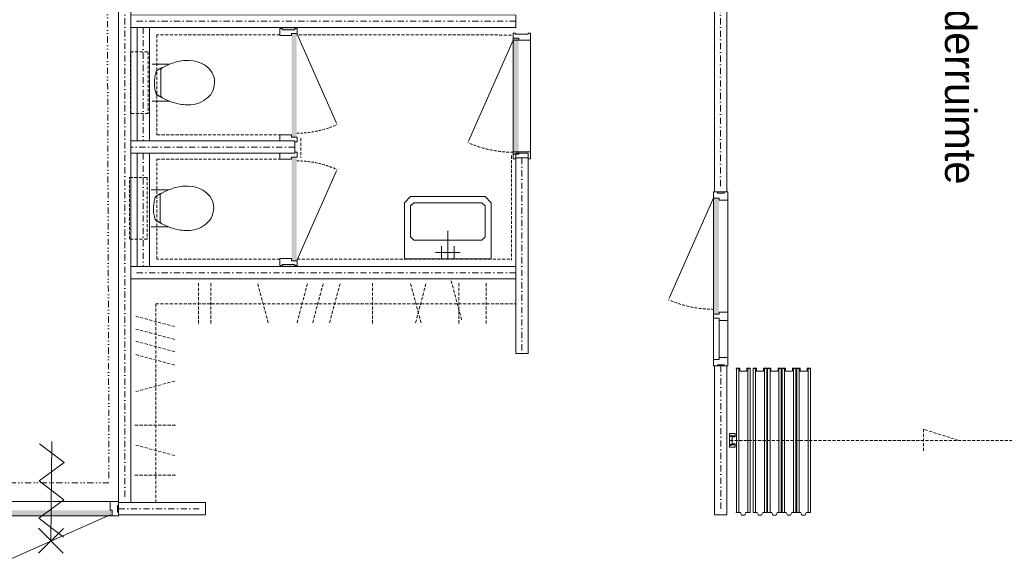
# Model space of a CAD drawing. Extents: x 0 to 84100, y 0 to 59400.
# Tile 5 of 15: x 44946 to 52875, y 16809 to 21162. Entities that reach past the tile are written whole.
import ezdxf

# ---------------------------------------------------------------- set-up
doc = ezdxf.new("R2010")
doc.units = 0
doc.header["$LTSCALE"] = 100
for name, pattern in [('DASHDOT', [1, 0.5, -0.25, 0, -0.25]), ('DIVIDE', [1.25, 0.5, -0.25, 0, -0.25, 0, -0.25]), ('HIDDEN', [0.375, 0.25, -0.125])]:
    doc.linetypes.add(name, pattern=pattern)
doc.layers.add('AL$1A---_ALGEMEEN', color=8, linetype='CONTINUOUS')
doc.layers.add('AL22----', color=7, linetype='CONTINUOUS')
doc.styles.add('BURO-025', font='burofont.shx', dxfattribs={"height": 250})

# ---------------------------------------------------------------- blocks, each defined once
blk = doc.blocks.new('12STPS')
at = {"layer": 'AL$1A---_ALGEMEEN', "color": 0, "linetype": 'Continuous', "lineweight": 0}
for p, q in [((-500.1, 500.6), (495.6, 499.4)), ((-500, -499.7), (495.5, -499.8))]:
    blk.add_line(p, q, dxfattribs=at)
blk = doc.blocks.new('12004S')
at = {"layer": 'AL$1A---_ALGEMEEN', "color": 0, "linetype": 'Continuous', "lineweight": 0}
blk.add_line((0, 0), (902.2, 400), dxfattribs=at)
at = {"layer": 'AL$1A---_ALGEMEEN', "color": 0, "linetype": 'HIDDEN', "lineweight": 0}
blk.add_arc((2.2, 0), 1000, 0, 23.96249, dxfattribs=at)
blk = doc.blocks.new('172001')
at = {"layer": 'AL$1A---_ALGEMEEN', "color": 0, "linetype": 'Continuous', "lineweight": 0}
for p, q in [((-50, 0), (-50, -100)), ((0, 0), (0, -225)), ((50, 0), (50, -100)), ((-100, -50), (100, -50))]:
    blk.add_line(p, q, dxfattribs=at)
for points in [[(-350, -450), (-300, -500), (300, -500), (350, -450), (350, 0), (-350, 0)], [(-275, -450), (275, -450), (300, -425), (300, -175), (275, -150), (-275, -150), (-300, -175), (-300, -425)]]:
    blk.add_lwpolyline(points, close=True, dxfattribs=at)
blk = doc.blocks.new('*O54')
at = {"layer": 'AL$1A---_ALGEMEEN', "color": 0, "linetype": 'Continuous', "lineweight": 0}
for p, q in [((635, 57), (-635, 57)), ((652, -57), (-652, -57)), ((-334, -12), (-633, -12))]:
    blk.add_line(p, q, dxfattribs=at)
for points in [[(-700, 57), (-635, 57), (-633, 55), (-633, -12), (-650, -12), (-650, -40), (-650, -55), (-652, -57), (-700, -57), (-700, -27), (-691, -27), (-691, 27), (-700, 27)], [(-332, 57), (-269, 57), (-267, 55), (-267, -12), (-284, -12), (-284, -40), (-284, -55), (-286, -57), (-315, -57), (-317, -55), (-317, -12), (-334, -12), (-334, 55)], [(700, 57), (635, 57), (633, 55), (633, -12), (650, -12), (650, -40), (650, -55), (652, -57), (700, -57), (700, -27), (691, -27), (691, 27), (700, 27)]]:
    blk.add_lwpolyline(points, close=True, dxfattribs=at)
blk.add_solid([(-282, -14), (-282, -54), (648, -14), (648, -54)], dxfattribs=at)
blk = doc.blocks.new('*O57')
at = {"layer": 'AL$1A---_ALGEMEEN', "color": 0, "linetype": 'Continuous', "lineweight": 0}
for points in [[(-0.3, 36), (-22.3, 36), (-22.3, -36), (-0.3, -36), (-0.3, -3), (-4.3, -3), (-4.3, 3), (-0.3, 3)], [(24.7, 55), (-20.3, 55), (-20.3, 36), (24.7, 36)], [(-8.9, 30.3), (-11.9, 30.3), (-11.9, 40.3), (-8.9, 40.3)], [(24.7, -36), (-20.3, -36), (-20.3, -55), (24.7, -55)], [(-8.9, -30.3), (-11.9, -30.3), (-11.9, -40.3), (-8.9, -40.3)]]:
    blk.add_lwpolyline(points, close=True, dxfattribs=at)
for points in [[(25.1, 33.2), (25.1, 28.4), (1.2, 28.4), (1.2, -0.2)], [(25.1, -33.2), (25.1, -28.4), (1.2, -28.4), (1.2, 0.2)], [(22.8, 55.6), (25.4, 55.6), (25.4, 46.1), (23, 46.1), (25.4, 46.1), (25.4, 33.7), (23.3, 33.7), (23.3, 30.6)], [(22.8, -55.6), (25.4, -55.6), (25.4, -46.1), (23, -46.1), (25.4, -46.1), (25.4, -33.7), (23.3, -33.7), (23.3, -30.6)]]:
    blk.add_lwpolyline(points, dxfattribs=at)
for points in [[(-22.3, 26), (-25.3, 26), (-22.3, 34), (-25.3, 34)], [(-22.3, -34), (-25.3, -34), (-22.3, -26), (-25.3, -26)]]:
    blk.add_solid(points, dxfattribs=at)
blk = doc.blocks.new('*O60')
at = {"layer": 'AL$1A---_ALGEMEEN', "color": 0, "linetype": 'Continuous', "lineweight": 0}
for points in [[(-55.6, 9.5), (-55.6, 12.1), (-46.1, 12.1), (-46.1, 9.7), (-46.1, 12.1), (-33.7, 12.1), (-33.7, 10), (-30.6, 10)], [(-33.2, 11.8), (-28.4, 11.8), (-28.4, -12.1), (0.2, -12.1)], [(33.2, 11.8), (28.4, 11.8), (28.4, -12.1), (-0.2, -12.1)], [(55.6, 9.5), (55.6, 12.1), (46.1, 12.1), (46.1, 9.7), (46.1, 12.1), (33.7, 12.1), (33.7, 10), (30.6, 10)]]:
    blk.add_lwpolyline(points, dxfattribs=at)
blk = doc.blocks.new('*O61')
at = {"layer": 'AL$1A---_ALGEMEEN', "color": 0, "linetype": 'Continuous', "lineweight": 0}
for points in [[(-55.6, 12.4), (-55.6, 9.8), (-46.1, 9.8), (-46.1, 12.2), (-46.1, 9.8), (-33.7, 9.8), (-33.7, 11.9), (-30.6, 11.9)], [(-33.2, 10.1), (-22.7, 10.1), (-12.8, -12.4), (-0.2, -12.4)], [(32.8, 10.1), (22.3, 10.1), (12.4, -12.4), (-0.2, -12.4)], [(55.6, 12.4), (55.6, 9.8), (46.1, 9.8), (46.1, 12.2), (46.1, 9.8), (33.7, 9.8), (33.7, 11.9), (30.6, 11.9)]]:
    blk.add_lwpolyline(points, dxfattribs=at)
blk = doc.blocks.new('*O59')
at = {"layer": 'AL$1A---_ALGEMEEN', "color": 0, "linetype": 'Continuous', "lineweight": 0}
for points in [[(-55, -568.9), (-36, -568.9), (-36, 591.1), (-55, 591.1)], [(55, -568.9), (36, -568.9), (36, 591.1), (55, 591.1)]]:
    blk.add_lwpolyline(points, close=True, dxfattribs=at)
for name, p in [('*O60', (0, 579.7)), ('*O61', (0, -579.4))]:
    blk.add_blockref(name, p, dxfattribs=at)
blk = doc.blocks.new('*O63')
at = {"layer": 'AL$1A---_ALGEMEEN', "color": 0, "linetype": 'Continuous', "lineweight": 0}
for points in [[(-55.6, 9.5), (-55.6, 12.1), (-46.1, 12.1), (-46.1, 9.7), (-46.1, 12.1), (-33.7, 12.1), (-33.7, 10), (-30.6, 10)], [(-33.2, 11.8), (-28.4, 11.8), (-28.4, -12.1), (0.2, -12.1)], [(33.2, 11.8), (28.4, 11.8), (28.4, -12.1), (-0.2, -12.1)], [(55.6, 9.5), (55.6, 12.1), (46.1, 12.1), (46.1, 9.7), (46.1, 12.1), (33.7, 12.1), (33.7, 10), (30.6, 10)]]:
    blk.add_lwpolyline(points, dxfattribs=at)
blk = doc.blocks.new('*O64')
at = {"layer": 'AL$1A---_ALGEMEEN', "color": 0, "linetype": 'Continuous', "lineweight": 0}
for points in [[(-55.6, 12.4), (-55.6, 9.8), (-46.1, 9.8), (-46.1, 12.2), (-46.1, 9.8), (-33.7, 9.8), (-33.7, 11.9), (-30.6, 11.9)], [(-33.2, 10.1), (-22.7, 10.1), (-12.8, -12.4), (-0.2, -12.4)], [(32.8, 10.1), (22.3, 10.1), (12.4, -12.4), (-0.2, -12.4)], [(55.6, 12.4), (55.6, 9.8), (46.1, 9.8), (46.1, 12.2), (46.1, 9.8), (33.7, 9.8), (33.7, 11.9), (30.6, 11.9)]]:
    blk.add_lwpolyline(points, dxfattribs=at)
blk = doc.blocks.new('*O62')
at = {"layer": 'AL$1A---_ALGEMEEN', "color": 0, "linetype": 'Continuous', "lineweight": 0}
for points in [[(-55, -568.9), (-36, -568.9), (-36, 591.1), (-55, 591.1)], [(55, -568.9), (36, -568.9), (36, 591.1), (55, 591.1)]]:
    blk.add_lwpolyline(points, close=True, dxfattribs=at)
for name, p in [('*O63', (0, 579.7)), ('*O64', (0, -579.4))]:
    blk.add_blockref(name, p, dxfattribs=at)
blk = doc.blocks.new('*O66')
at = {"layer": 'AL$1A---_ALGEMEEN', "color": 0, "linetype": 'Continuous', "lineweight": 0}
for points in [[(-55.6, 9.5), (-55.6, 12.1), (-46.1, 12.1), (-46.1, 9.7), (-46.1, 12.1), (-33.7, 12.1), (-33.7, 10), (-30.6, 10)], [(-33.2, 11.8), (-28.4, 11.8), (-28.4, -12.1), (0.2, -12.1)], [(33.2, 11.8), (28.4, 11.8), (28.4, -12.1), (-0.2, -12.1)], [(55.6, 9.5), (55.6, 12.1), (46.1, 12.1), (46.1, 9.7), (46.1, 12.1), (33.7, 12.1), (33.7, 10), (30.6, 10)]]:
    blk.add_lwpolyline(points, dxfattribs=at)
blk = doc.blocks.new('*O67')
at = {"layer": 'AL$1A---_ALGEMEEN', "color": 0, "linetype": 'Continuous', "lineweight": 0}
for points in [[(-55.6, 12.4), (-55.6, 9.8), (-46.1, 9.8), (-46.1, 12.2), (-46.1, 9.8), (-33.7, 9.8), (-33.7, 11.9), (-30.6, 11.9)], [(-33.2, 10.1), (-22.7, 10.1), (-12.8, -12.4), (-0.2, -12.4)], [(32.8, 10.1), (22.3, 10.1), (12.4, -12.4), (-0.2, -12.4)], [(55.6, 12.4), (55.6, 9.8), (46.1, 9.8), (46.1, 12.2), (46.1, 9.8), (33.7, 9.8), (33.7, 11.9), (30.6, 11.9)]]:
    blk.add_lwpolyline(points, dxfattribs=at)
blk = doc.blocks.new('*O65')
at = {"layer": 'AL$1A---_ALGEMEEN', "color": 0, "linetype": 'Continuous', "lineweight": 0}
for points in [[(-55, -568.9), (-36, -568.9), (-36, 591.1), (-55, 591.1)], [(55, -568.9), (36, -568.9), (36, 591.1), (55, 591.1)]]:
    blk.add_lwpolyline(points, close=True, dxfattribs=at)
for name, p in [('*O66', (0, 579.7)), ('*O67', (0, -579.4))]:
    blk.add_blockref(name, p, dxfattribs=at)
blk = doc.blocks.new('*O69')
at = {"layer": 'AL$1A---_ALGEMEEN', "color": 0, "linetype": 'Continuous', "lineweight": 0}
for points in [[(-55.6, 9.5), (-55.6, 12.1), (-46.1, 12.1), (-46.1, 9.7), (-46.1, 12.1), (-33.7, 12.1), (-33.7, 10), (-30.6, 10)], [(-33.2, 11.8), (-28.4, 11.8), (-28.4, -12.1), (0.2, -12.1)], [(33.2, 11.8), (28.4, 11.8), (28.4, -12.1), (-0.2, -12.1)], [(55.6, 9.5), (55.6, 12.1), (46.1, 12.1), (46.1, 9.7), (46.1, 12.1), (33.7, 12.1), (33.7, 10), (30.6, 10)]]:
    blk.add_lwpolyline(points, dxfattribs=at)
blk = doc.blocks.new('*O70')
at = {"layer": 'AL$1A---_ALGEMEEN', "color": 0, "linetype": 'Continuous', "lineweight": 0}
for points in [[(-55.6, 12.4), (-55.6, 9.8), (-46.1, 9.8), (-46.1, 12.2), (-46.1, 9.8), (-33.7, 9.8), (-33.7, 11.9), (-30.6, 11.9)], [(-33.2, 10.1), (-22.7, 10.1), (-12.8, -12.4), (-0.2, -12.4)], [(32.8, 10.1), (22.3, 10.1), (12.4, -12.4), (-0.2, -12.4)], [(55.6, 12.4), (55.6, 9.8), (46.1, 9.8), (46.1, 12.2), (46.1, 9.8), (33.7, 9.8), (33.7, 11.9), (30.6, 11.9)]]:
    blk.add_lwpolyline(points, dxfattribs=at)
blk = doc.blocks.new('*O68')
at = {"layer": 'AL$1A---_ALGEMEEN', "color": 0, "linetype": 'Continuous', "lineweight": 0}
for points in [[(-55, -568.9), (-36, -568.9), (-36, 591.1), (-55, 591.1)], [(55, -568.9), (36, -568.9), (36, 591.1), (55, 591.1)]]:
    blk.add_lwpolyline(points, close=True, dxfattribs=at)
for name, p in [('*O69', (0, 579.7)), ('*O70', (0, -579.4))]:
    blk.add_blockref(name, p, dxfattribs=at)
blk = doc.blocks.new('*O72')
at = {"layer": 'AL$1A---_ALGEMEEN', "color": 0, "linetype": 'Continuous', "lineweight": 0}
for points in [[(-55.6, 9.5), (-55.6, 12.1), (-46.1, 12.1), (-46.1, 9.7), (-46.1, 12.1), (-33.7, 12.1), (-33.7, 10), (-30.6, 10)], [(-33.2, 11.8), (-28.4, 11.8), (-28.4, -12.1), (0.2, -12.1)], [(33.2, 11.8), (28.4, 11.8), (28.4, -12.1), (-0.2, -12.1)], [(55.6, 9.5), (55.6, 12.1), (46.1, 12.1), (46.1, 9.7), (46.1, 12.1), (33.7, 12.1), (33.7, 10), (30.6, 10)]]:
    blk.add_lwpolyline(points, dxfattribs=at)
blk = doc.blocks.new('*O73')
at = {"layer": 'AL$1A---_ALGEMEEN', "color": 0, "linetype": 'Continuous', "lineweight": 0}
for points in [[(-55.6, 12.4), (-55.6, 9.8), (-46.1, 9.8), (-46.1, 12.2), (-46.1, 9.8), (-33.7, 9.8), (-33.7, 11.9), (-30.6, 11.9)], [(-33.2, 10.1), (-22.7, 10.1), (-12.8, -12.4), (-0.2, -12.4)], [(32.8, 10.1), (22.3, 10.1), (12.4, -12.4), (-0.2, -12.4)], [(55.6, 12.4), (55.6, 9.8), (46.1, 9.8), (46.1, 12.2), (46.1, 9.8), (33.7, 9.8), (33.7, 11.9), (30.6, 11.9)]]:
    blk.add_lwpolyline(points, dxfattribs=at)
blk = doc.blocks.new('*O71')
at = {"layer": 'AL$1A---_ALGEMEEN', "color": 0, "linetype": 'Continuous', "lineweight": 0}
for points in [[(-55, -568.9), (-36, -568.9), (-36, 591.1), (-55, 591.1)], [(55, -568.9), (36, -568.9), (36, 591.1), (55, 591.1)]]:
    blk.add_lwpolyline(points, close=True, dxfattribs=at)
for name, p in [('*O72', (0, 579.7)), ('*O73', (0, -579.4))]:
    blk.add_blockref(name, p, dxfattribs=at)
blk = doc.blocks.new('*O74')
at = {"layer": 'AL$1A---_ALGEMEEN', "color": 0, "linetype": 'Continuous', "lineweight": 0}
for p, q in [((-57, 652), (-57, -652)), ((57, 635), (57, -635)), ((-12, -334), (-12, -633))]:
    blk.add_line(p, q, dxfattribs=at)
for points in [[(57, 700), (57, 635), (55, 633), (-12, 633), (-12, 650), (-40, 650), (-55, 650), (-57, 652), (-57, 700), (-27, 700), (-27, 691), (27, 691), (27, 700)], [(57, -332), (57, -269), (55, -267), (-12, -267), (-12, -284), (-40, -284), (-55, -284), (-57, -286), (-57, -315), (-55, -317), (-12, -317), (-12, -334), (55, -334)], [(57, -700), (57, -635), (55, -633), (-12, -633), (-12, -650), (-40, -650), (-55, -650), (-57, -652), (-57, -700), (-27, -700), (-27, -691), (27, -691), (27, -700)]]:
    blk.add_lwpolyline(points, close=True, dxfattribs=at)
blk.add_solid([(-14, -282), (-54, -282), (-14, 648), (-54, 648)], dxfattribs=at)
blk = doc.blocks.new('*O79')
at = {"layer": 'AL$1A---_ALGEMEEN', "color": 0, "linetype": 'Continuous', "lineweight": 0}
for p, q in [((-112.9, 148.9), (-251.6, 148.9)), ((-180.5, 105.3), (-181, 101)), ((-181, 101), (-181, 88.5)), ((-181, 88.5), (-181, 75.8)), ((-180.2, 107.1), (-180.5, 105.3)), ((-179.7, 108.8), (-180.2, 107.1)), ((-179.2, 110.4), (-179.7, 108.8)), ((-178.7, 111.9), (-179.2, 110.4)), ((-177.9, 113.2), (-178.7, 111.9)), ((-176.9, 114.4), (-177.9, 113.2)), ((-176.2, 115.4), (-176.9, 114.4)), ((-175.2, 116.5), (-176.2, 115.4)), ((-174.1, 117.5), (-175.2, 116.5)), ((-173.1, 118.5), (-174.1, 117.5)), ((-171.8, 119.3), (-173.1, 118.5)), ((-170.8, 120.3), (-171.8, 119.3)), ((-169.6, 121), (-170.8, 120.3)), ((-168.5, 121.8), (-169.6, 121)), ((-181, 75.8), (-181, 63.1)), ((-181, 63.1), (-181, 50.4)), ((-181, 50.4), (-181, 37.7)), ((-181, 37.7), (-181, 25)), ((-181, 25), (-181, 12)), ((-181, 12), (-181, -0.7)), ((-181, -0.7), (-181, -13.4)), ((-181, -13.4), (-181, -26.1)), ((-181, -26.1), (-181, -38.8)), ((-181, -38.8), (-181, -51.5)), ((-181, -51.5), (-181, -64.2)), ((-181, -64.2), (-181, -76.9)), ((-181, -76.9), (-181, -102.4)), ((-112.9, -149.5), (-251.6, -149.5)), ((-181, -102.4), (-180.7, -104.1)), ((-180.7, -104.1), (-180.5, -106.2)), ((-180.5, -106.2), (-180.2, -108)), ((-180.2, -108), (-179.7, -109.7)), ((-179.7, -109.7), (-179.2, -111.3)), ((-179.2, -111.3), (-178.7, -112.5)), ((-178.7, -112.5), (-177.9, -114.1)), ((-177.9, -114.1), (-176.9, -115.3)), ((-176.9, -115.3), (-176.2, -116.3)), ((-176.2, -116.3), (-175.2, -117.6)), ((-175.2, -117.6), (-174.1, -118.6)), ((-174.1, -118.6), (-173.1, -119.6)), ((-173.1, -119.6), (-171.8, -120.7)), ((-171.8, -120.7), (-170.8, -121.7)), ((-170.8, -121.7), (-168.5, -123.5))]:
    blk.add_line(p, q, dxfattribs=at)
blk.add_lwpolyline([(-203.6, -103.9), (-201.3, -104.9), (-199.3, -106.2), (-197, -107.4), (-194.7, -109), (-192.2, -110.2), (-189.9, -111.5), (-187.4, -112.8), (-185.1, -114.1), (-182.5, -115.3), (-180, -116.6), (-177.7, -118.1), (-175.2, -119.4), (-172.9, -120.4), (-170.3, -121.7), (-166, -124.2), (-153.8, -130.1), (-141.9, -135.9), (-129.9, -141.2), (-118, -146.6), (-105.8, -151.4), (-93.6, -156), (-81.4, -160.1), (-68.7, -163.9), (-56, -167.2), (-42.7, -170.2), (-29.3, -173), (-15.5, -175.1), (-1.3, -176.8), (13.4, -178.1), (44.4, -179.4), (61, -178.6), (78, -176.6), (95.3, -173), (112.8, -168.2), (130.1, -161.8), (147.1, -154.2), (163.6, -145.1), (179.4, -134.4), (194.4, -122.4), (207.9, -109.2), (220.1, -94.5), (230.5, -78.5), (239.1, -60.9), (245.7, -42.1), (251.6, -0.4), (250.6, 21.4), (246.7, 41.5), (240.4, 60.5), (232, 78.1), (221.6, 94.1), (209.4, 108.8), (195.7, 122.3), (180.7, 134.3), (164.7, 144.9), (147.9, 154.1), (130.6, 162), (113.1, 168.3), (95.5, 173.1), (78.2, 176.7), (44.9, 179.5), (29.4, 179.2), (14.4, 178.5), (0, 177.2), (-14.3, 175.4), (-28, 173.1), (-41.5, 170.3), (-54.4, 167.3), (-67.4, 163.7), (-79.8, 159.7), (-92.3, 155.3), (-104.7, 150.8), (-116.9, 145.7), (-128.9, 140.4), (-141.1, 134.8), (-165.7, 122.6), (-168.3, 121.3), (-170.6, 120.3), (-173.1, 119), (-175.7, 118), (-178.2, 116.7), (-180.5, 115.7), (-183, 114.7), (-185.3, 113.7), (-187.6, 112.4), (-190.1, 111.4), (-192.4, 110.1), (-194.7, 108.8), (-197.3, 107.6), (-199.5, 106.3), (-204.4, 103), (-205.4, 102.2), (-206.4, 101.5), (-207.4, 100.7), (-208.7, 99.9), (-210, 99.2), (-211, 98.4), (-212.3, 97.4), (-213.3, 96.4), (-214.5, 95.6), (-215.6, 94.6), (-216.3, 93.6), (-217.3, 92.6), (-218.1, 91.3), (-218.9, 90.3), (-219.9, 87.5), (-222.4, 77.8), (-224.7, 67.7), (-227, 57.2), (-228.8, 46.6), (-230.6, 35.6), (-231.6, 24.7), (-232.6, 13.5), (-233.1, 2.1), (-233.1, -9.1), (-232.8, -20.5), (-232.1, -32.2), (-230.8, -43.7), (-229, -55.1), (-226.5, -66.5), (-220.4, -89.4), (-219.9, -90.4), (-219.4, -91.4), (-218.6, -92.2), (-217.8, -93.2), (-216.8, -94.2), (-216.1, -95.2), (-215.1, -96), (-213.8, -97), (-212.8, -97.8), (-211.5, -98.8), (-210.2, -99.6), (-209, -100.6), (-207.7, -101.3), (-206.2, -102.1), (-203.6, -103.9)], close=True, dxfattribs=at)
blk = doc.blocks.new('*O78')
at = {"layer": 'AL$1A---_ALGEMEEN', "color": 0, "linetype": 'HIDDEN', "lineweight": 0}
blk.add_lwpolyline([(-338.7, 249), (-196.8, 249), (-196.8, -249), (-338.7, -249)], close=True, dxfattribs=at)
at = {"layer": 'AL$1A---_ALGEMEEN', "color": 0, "linetype": 'Continuous', "lineweight": 0}
blk.add_blockref('*O79', (87.1, 0.6), dxfattribs=at)
blk = doc.blocks.new('*O81')
at = {"layer": 'AL$1A---_ALGEMEEN', "color": 0, "linetype": 'Continuous', "lineweight": 0}
for p, q in [((-112.9, 148.9), (-251.6, 148.9)), ((-180.5, 105.3), (-181, 101)), ((-181, 101), (-181, 88.5)), ((-181, 88.5), (-181, 75.8)), ((-180.2, 107.1), (-180.5, 105.3)), ((-179.7, 108.8), (-180.2, 107.1)), ((-179.2, 110.4), (-179.7, 108.8)), ((-178.7, 111.9), (-179.2, 110.4)), ((-177.9, 113.2), (-178.7, 111.9)), ((-176.9, 114.4), (-177.9, 113.2)), ((-176.2, 115.4), (-176.9, 114.4)), ((-175.2, 116.5), (-176.2, 115.4)), ((-174.1, 117.5), (-175.2, 116.5)), ((-173.1, 118.5), (-174.1, 117.5)), ((-171.8, 119.3), (-173.1, 118.5)), ((-170.8, 120.3), (-171.8, 119.3)), ((-169.6, 121), (-170.8, 120.3)), ((-168.5, 121.8), (-169.6, 121)), ((-181, 75.8), (-181, 63.1)), ((-181, 63.1), (-181, 50.4)), ((-181, 50.4), (-181, 37.7)), ((-181, 37.7), (-181, 25)), ((-181, 25), (-181, 12)), ((-181, 12), (-181, -0.7)), ((-181, -0.7), (-181, -13.4)), ((-181, -13.4), (-181, -26.1)), ((-181, -26.1), (-181, -38.8)), ((-181, -38.8), (-181, -51.5)), ((-181, -51.5), (-181, -64.2)), ((-181, -64.2), (-181, -76.9)), ((-181, -76.9), (-181, -102.4)), ((-112.9, -149.5), (-251.6, -149.5)), ((-181, -102.4), (-180.7, -104.1)), ((-180.7, -104.1), (-180.5, -106.2)), ((-180.5, -106.2), (-180.2, -108)), ((-180.2, -108), (-179.7, -109.7)), ((-179.7, -109.7), (-179.2, -111.3)), ((-179.2, -111.3), (-178.7, -112.5)), ((-178.7, -112.5), (-177.9, -114.1)), ((-177.9, -114.1), (-176.9, -115.3)), ((-176.9, -115.3), (-176.2, -116.3)), ((-176.2, -116.3), (-175.2, -117.6)), ((-175.2, -117.6), (-174.1, -118.6)), ((-174.1, -118.6), (-173.1, -119.6)), ((-173.1, -119.6), (-171.8, -120.7)), ((-171.8, -120.7), (-170.8, -121.7)), ((-170.8, -121.7), (-168.5, -123.5))]:
    blk.add_line(p, q, dxfattribs=at)
blk.add_lwpolyline([(-203.6, -103.9), (-201.3, -104.9), (-199.3, -106.2), (-197, -107.4), (-194.7, -109), (-192.2, -110.2), (-189.9, -111.5), (-187.4, -112.8), (-185.1, -114.1), (-182.5, -115.3), (-180, -116.6), (-177.7, -118.1), (-175.2, -119.4), (-172.9, -120.4), (-170.3, -121.7), (-166, -124.2), (-153.8, -130.1), (-141.9, -135.9), (-129.9, -141.2), (-118, -146.6), (-105.8, -151.4), (-93.6, -156), (-81.4, -160.1), (-68.7, -163.9), (-56, -167.2), (-42.7, -170.2), (-29.3, -173), (-15.5, -175.1), (-1.3, -176.8), (13.4, -178.1), (44.4, -179.4), (61, -178.6), (78, -176.6), (95.3, -173), (112.8, -168.2), (130.1, -161.8), (147.1, -154.2), (163.6, -145.1), (179.4, -134.4), (194.4, -122.4), (207.9, -109.2), (220.1, -94.5), (230.5, -78.5), (239.1, -60.9), (245.7, -42.1), (251.6, -0.4), (250.6, 21.4), (246.7, 41.5), (240.4, 60.5), (232, 78.1), (221.6, 94.1), (209.4, 108.8), (195.7, 122.3), (180.7, 134.3), (164.7, 144.9), (147.9, 154.1), (130.6, 162), (113.1, 168.3), (95.5, 173.1), (78.2, 176.7), (44.9, 179.5), (29.4, 179.2), (14.4, 178.5), (0, 177.2), (-14.3, 175.4), (-28, 173.1), (-41.5, 170.3), (-54.4, 167.3), (-67.4, 163.7), (-79.8, 159.7), (-92.3, 155.3), (-104.7, 150.8), (-116.9, 145.7), (-128.9, 140.4), (-141.1, 134.8), (-165.7, 122.6), (-168.3, 121.3), (-170.6, 120.3), (-173.1, 119), (-175.7, 118), (-178.2, 116.7), (-180.5, 115.7), (-183, 114.7), (-185.3, 113.7), (-187.6, 112.4), (-190.1, 111.4), (-192.4, 110.1), (-194.7, 108.8), (-197.3, 107.6), (-199.5, 106.3), (-204.4, 103), (-205.4, 102.2), (-206.4, 101.5), (-207.4, 100.7), (-208.7, 99.9), (-210, 99.2), (-211, 98.4), (-212.3, 97.4), (-213.3, 96.4), (-214.5, 95.6), (-215.6, 94.6), (-216.3, 93.6), (-217.3, 92.6), (-218.1, 91.3), (-218.9, 90.3), (-219.9, 87.5), (-222.4, 77.8), (-224.7, 67.7), (-227, 57.2), (-228.8, 46.6), (-230.6, 35.6), (-231.6, 24.7), (-232.6, 13.5), (-233.1, 2.1), (-233.1, -9.1), (-232.8, -20.5), (-232.1, -32.2), (-230.8, -43.7), (-229, -55.1), (-226.5, -66.5), (-220.4, -89.4), (-219.9, -90.4), (-219.4, -91.4), (-218.6, -92.2), (-217.8, -93.2), (-216.8, -94.2), (-216.1, -95.2), (-215.1, -96), (-213.8, -97), (-212.8, -97.8), (-211.5, -98.8), (-210.2, -99.6), (-209, -100.6), (-207.7, -101.3), (-206.2, -102.1), (-203.6, -103.9)], close=True, dxfattribs=at)
blk = doc.blocks.new('*O80')
at = {"layer": 'AL$1A---_ALGEMEEN', "color": 0, "linetype": 'HIDDEN', "lineweight": 0}
blk.add_lwpolyline([(-338.7, 249), (-196.8, 249), (-196.8, -249), (-338.7, -249)], close=True, dxfattribs=at)
at = {"layer": 'AL$1A---_ALGEMEEN', "color": 0, "linetype": 'Continuous', "lineweight": 0}
blk.add_blockref('*O81', (87.1, 0.6), dxfattribs=at)
blk = doc.blocks.new('*O103')
at = {"layer": 'AL$1A---_ALGEMEEN', "color": 0, "linetype": 'Continuous', "lineweight": 0}
for p, q in [((-69.5, 469), (-69.5, -469)), ((69.5, 452), (69.5, -452))]:
    blk.add_line(p, q, dxfattribs=at)
for points in [[(69.5, 506), (69.5, 452), (67.5, 450), (-24.5, 450), (-24.5, 467), (-52.5, 467), (-53.5, 467), (-53.5, 467), (-67.5, 467), (-69.5, 469), (-69.5, 506), (-50.5, 506), (-50.5, 497), (50.5, 497), (50.5, 506)], [(69.5, -506), (69.5, -452), (67.5, -450), (-24.5, -450), (-24.5, -467), (-52.5, -467), (-53.5, -467), (-53.5, -467), (-67.5, -467), (-69.5, -469), (-69.5, -506), (-50.5, -506), (-50.5, -497), (50.5, -497), (50.5, -506)]]:
    blk.add_lwpolyline(points, close=True, dxfattribs=at)
blk.add_solid([(-66.5, -465), (-26.5, -465), (-66.5, 465), (-26.5, 465)], dxfattribs=at)

msp = doc.modelspace()

# ---------------------------------------------------------------- linework, layer by layer
at = {"layer": 'AL$1A---_ALGEMEEN', "linetype": 'Continuous', "lineweight": 0}
for p, q in [((45742.1, 25979.2), (45741.6, 17274.2)), ((50540.1, 24977.3), (50540.6, 19774.5)), ((50640.3, 23079.5), (50640.6, 19774.5)), ((48940.3, 21198.8), (48940.3, 21098.8)), ((48940.3, 21098.8), (45841.8, 21098.8)), ((45891.3, 21098.2), (45891.3, 20186.5)), ((45891.3, 21098.2), (45991.3, 21098.2)), ((45991.3, 21098.2), (45991.3, 20186.5)), ((45841.8, 21074.9), (45841.8, 20174.6)), ((47160.3, 20186.3), (45841.8, 20186.5)), ((45891.3, 20186.5), (45991.3, 20186.5)), ((47160.3, 20186.3), (47160.3, 20086.3)), ((45841.8, 20074.6), (45841.6, 17274.2)), ((47160.3, 20086.3), (45841.8, 20086.5)), ((45891.3, 20086.2), (45891.3, 19174.5)), ((45891.3, 20086.2), (45991.3, 20086.2)), ((45991.3, 20086.2), (45991.3, 19174.5)), ((48940.3, 20049.5), (48940.1, 18474.8)), ((48940.3, 20049.5), (49040.3, 20049.5)), ((49040.3, 20049.5), (49040.1, 18474.8)), ((50540.6, 19774.5), (50640.6, 19774.5)), ((48940.3, 19174.5), (45841.3, 19174.5)), ((45841.3, 19174.5), (45841.3, 19074.5)), ((45891.3, 19174.5), (45991.3, 19174.5)), ((48940.3, 19174.5), (48940.3, 19074.5)), ((48940.3, 19074.5), (45841.3, 19074.5)), ((48940.1, 18474.8), (49040.1, 18474.8)), ((50540.9, 18374.5), (50540.9, 17174.5)), ((50540.9, 18374.5), (50640.9, 18374.5)), ((50640.9, 18374.5), (50640.9, 17174.5)), ((45204.3, 17766.4), (45197.5, 16966.4)), ((45741.6, 17274.2), (46441.3, 17274.2)), ((45741.6, 17174.2), (45741.6, 17274.2)), ((45741.6, 17274.2), (45841.6, 17274.2)), ((46441.3, 17174.2), (46441.3, 17274.2)), ((45741.6, 17174.2), (46441.3, 17174.2)), ((50540.9, 17174.5), (50640.9, 17174.5)), ((45096.7, 16867.4), (45298.3, 17065.5)), ((45098.2, 17067.3), (45296.6, 16865.6))]:
    msp.add_line(p, q, dxfattribs=at)
at = {"layer": 'AL$1A---_ALGEMEEN', "linetype": 'DASHDOT', "lineweight": 0}
for p, q in [((45792.1, 25979.2), (45791.6, 17274.2)), ((50590.1, 24977.3), (50590.6, 19774.5)), ((48940.3, 21148.8), (45841.8, 21148.8)), ((45941.3, 21098.2), (45941.3, 20186.5)), ((47160.3, 20136.3), (45841.8, 20136.5)), ((45941.3, 20086.2), (45941.3, 19174.5)), ((48990.3, 20049.5), (48990.1, 18474.8)), ((48940.3, 19124.5), (45841.3, 19124.5)), ((50590.9, 18374.5), (50590.9, 17174.5)), ((45741.6, 17224.2), (46441.3, 17224.2))]:
    msp.add_line(p, q, dxfattribs=at)
at = {"layer": 'AL$1A---_ALGEMEEN', "linetype": 'HIDDEN', "lineweight": 0}
for p, q in [((48907.5, 21038.5), (47178.5, 21040.5)), ((47210.1, 20208.3), (47210.1, 20048.5)), ((48907.5, 20067.4), (48907.5, 19224.8)), ((47180.3, 19234.8), (48907.5, 19234.8)), ((46385.3, 19041.2), (46385.3, 18707.2)), ((46483.7, 19041.2), (46483.7, 18707.2)), ((46863.1, 19034), (46949.5, 18711.4)), ((47263.1, 19035.5), (47176.7, 18712.9)), ((47389.5, 19035.5), (47303.1, 18712.9)), ((47525.4, 19035.5), (47439, 18712.9)), ((47785.8, 19041.2), (47785.8, 18707.2)), ((48094, 19034), (48180.4, 18711.4)), ((48217.6, 19035.5), (48131.2, 18712.9)), ((48420.2, 19059.6), (48506.6, 18737)), ((48483.3, 19041.2), (48483.3, 18707.2)), ((48701.7, 19039.7), (48701.7, 18705.7)), ((46041.3, 18874.2), (48940.3, 18874.2)), ((46041.3, 17274.2), (46041.3, 18874.2)), ((45880, 18774.3), (46202.6, 18687.9)), ((45880, 18671.1), (46202.6, 18584.7)), ((45880, 18572.7), (46202.6, 18486.3)), ((45880, 18464.8), (46202.6, 18378.4)), ((45880, 18167.5), (46202.6, 18253.9)), ((45874.3, 17897.2), (46208.3, 17897.2)), ((52507.8, 17774.5), (52223.2, 17864.4)), ((52223.2, 17864.4), (52223.2, 17684.6)), ((50665.8, 17774.5), (56482.5, 17774.5)), ((45880, 17736.5), (46202.6, 17650.1)), ((45874.3, 17493.7), (46208.3, 17493.7))]:
    msp.add_line(p, q, dxfattribs=at)
at = {"layer": 'AL$1A---_ALGEMEEN', "linetype": 'Continuous', "lineweight": 0}
for points in [[(45841.3, 25978.9), (45841.3, 17274.2), (45741.6, 17274.2), (45741.6, 25978.9)], [(48940.3, 21198.8), (45841.3, 21202), (45841.2, 21100.8), (48940.2, 21097.6)], [(47040.3, 21090.5), (47040.3, 21036.5), (47042.3, 21034.5), (47134.3, 21034.5), (47134.3, 21051.5), (47162.3, 21051.5), (47163.3, 21051.5), (47163.3, 21051.5), (47177.3, 21051.5), (47179.3, 21053.5), (47179.3, 21090.5), (47160.3, 21090.5), (47160.3, 21081.5), (47059.3, 21081.5), (47059.3, 21090.5)], [(48920.8, 20996.5), (49059.8, 20996.5), (49059.8, 20096.5), (48920.8, 20096.5)], [(47040.3, 20186.5), (47040.3, 20231.5), (47042.3, 20233.5), (47134.3, 20233.5), (47134.3, 20216.5), (47162.3, 20216.5), (47163.3, 20216.5), (47163.3, 20216.5), (47177.3, 20216.5), (47179.3, 20214.5), (47179.3, 20177.5), (47160.3, 20177.5), (47160.3, 20186.5), (47059.3, 20186.5), (47059.3, 20186.5)], [(47160.3, 20086.2), (45841.3, 20086.2), (45841.3, 20186.5), (47160.3, 20186.5)], [(47040.3, 20086.2), (47040.3, 20041.2), (47042.3, 20039.2), (47134.3, 20039.2), (47134.3, 20056.2), (47162.3, 20056.2), (47163.3, 20056.2), (47163.3, 20056.2), (47177.3, 20056.2), (47179.3, 20058.2), (47179.3, 20095.2), (47160.3, 20095.2), (47160.3, 20086.2), (47059.3, 20086.2), (47059.3, 20086.2)], [(48940.1, 20086.5), (48940.1, 18474.8), (49039.8, 18474.8), (49039.8, 20086.5)], [(47040.3, 19182.2), (47040.3, 19236.2), (47042.3, 19238.2), (47134.3, 19238.2), (47134.3, 19221.2), (47162.3, 19221.2), (47163.3, 19221.2), (47163.3, 19221.2), (47177.3, 19221.2), (47179.3, 19219.2), (47179.3, 19182.2), (47160.3, 19182.2), (47160.3, 19191.2), (47059.3, 19191.2), (47059.3, 19182.2)], [(48940.3, 19074.2), (45841.3, 19074.2), (45841.3, 19174.5), (48940.3, 19174.5)]]:
    msp.add_lwpolyline(points, close=True, dxfattribs=at)
at = {"layer": 'AL$1A---_ALGEMEEN', "linetype": 'DIVIDE', "lineweight": 0}
msp.add_lwpolyline([(45921.3, 25157.3), (45639, 25157.3), (45664.8, 17433.1), (37251.6, 17432.6)], dxfattribs=at)
at = {"layer": 'AL$1A---_ALGEMEEN', "linetype": 'HIDDEN', "lineweight": 0}
for points in [[(47041.3, 21040.5), (46051.3, 21040.5), (46051.3, 20235), (47041.3, 20235)], [(47041.3, 19234.5), (46051.3, 19234.5), (46051.3, 20038.5), (47041.3, 20038.5)]]:
    msp.add_lwpolyline(points, dxfattribs=at)
at = {"layer": 'AL$1A---_ALGEMEEN', "linetype": 'Continuous', "lineweight": 0}
msp.add_lwpolyline([(45297.7, 16995.6), (45099.1, 17147.2), (45300.3, 17295.5), (45101.6, 17447.3), (45302.8, 17595.5), (45104.1, 17747.3)], dxfattribs=at)
at = {"layer": 'AL$1A---_ALGEMEEN', "linetype": 'HIDDEN', "lineweight": 0}
msp.add_arc((12591.9, -3629.4), 48898, 26.35991, 35.06821, dxfattribs=at)
at = {"layer": 'AL$1A---_ALGEMEEN', "linetype": 'Continuous', "lineweight": 0}
for points in [[(47059.3, 21081.5), (47160.3, 21081.5), (47059.3, 21099.5), (47160.3, 21099.5)], [(47176.3, 21049.5), (47136.3, 21049.5), (47176.3, 20219.5), (47136.3, 20219.5)], [(47176.3, 19223.2), (47136.3, 19223.2), (47176.3, 20053.2), (47136.3, 20053.2)], [(47059.3, 19191.2), (47160.3, 19191.2), (47059.3, 19173.2), (47160.3, 19173.2)]]:
    msp.add_solid(points, dxfattribs=at)

# ---------------------------------------------------------------- block references
for name, p, xscale, yscale, zscale, rotation in [('12004S', (47176.3, 21049.5), 0.7999981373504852, 0.7999981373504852, 0.7999981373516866, 270), ('12004S', (48920.8, 20996.5), 0.8999990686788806, -0.8999990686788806, 0.8999990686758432, 270), ('12STPS', (48990.3, 20546.5), 0.8999990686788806, 0.1390001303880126, 0.8999990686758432, 270), ('12004S', (47176.3, 19223.2), 0.7999981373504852, -0.7999981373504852, 0.7999981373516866, 90), ('12004S', (50537.1, 19731.5), 0.8999990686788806, -0.8999990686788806, 0.8999990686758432, 270), ('12004S', (45674.6, 17174.2), 0.8999990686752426, 0.8999990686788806, 0.8999990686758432, 180)]:
    msp.add_blockref(name, p, dxfattribs=dict(at, xscale=xscale, yscale=yscale, zscale=zscale, rotation=rotation))
for name, p in [('*O103', (48990.3, 20547.1)), ('*O80', (46176.8, 20654.5)), ('*O78', (46169.6, 19642.5)), ('*O74', (50591.1, 19074.5)), ('*O59', (50772.3, 17763.4)), ('*O62', (50907.3, 17763.4)), ('*O65', (51024.3, 17763.4)), ('*O68', (51141.3, 17763.4)), ('*O71', (51258.3, 17763.4)), ('*O57', (50683.1, 17774.5)), ('*O54', (45041.3, 17224.2))]:
    msp.add_blockref(name, p, dxfattribs=at)
at = {"layer": 'AL$1A---_ALGEMEEN', "linetype": 'Continuous', "lineweight": 0, "yscale": -1}
msp.add_blockref('172001', (48393.6, 19237.2), dxfattribs=at)

# ---------------------------------------------------------------- texts
at = {"layer": 'AL22----', "linetype": 'Continuous', "style": 'BURO-025'}
msp.add_text('vergaderruimte', height=250, rotation=270, dxfattribs=at).set_placement((52397.5, 22083.4))

doc.saveas('drawing.dxf')
